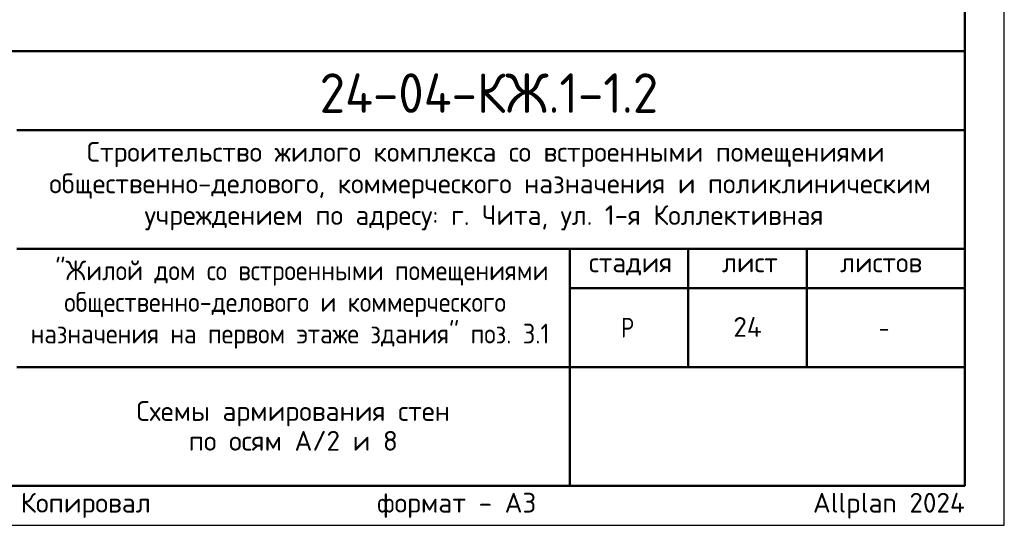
# Model space of a CAD drawing. Header units: millimetres. Extents: x 0 to 42000, y 0 to 29700.
# Tile 15 of 21: x 29538 to 42000, y 0 to 6398. Entities that reach past the tile are written whole.
import ezdxf

# ---------------------------------------------------------------- set-up
doc = ezdxf.new("R2010")
doc.units = ezdxf.units.MM
doc.layers.add('Standard', color=7, linetype='Continuous', lineweight=25)
doc.layers.add('Надписи', color=7, linetype='Continuous', lineweight=25)
doc.styles.add('ISOCPEUR', font='txt')

msp = doc.modelspace()

# ---------------------------------------------------------------- linework, layer by layer
at = {"layer": 'Standard', "color": 7, "linetype": 'Continuous', "lineweight": 50, "transparency": 33554687}
for p, q in [((23000, 6000), (41500, 6000)), ((29500, 5000), (41500, 5000)), ((29500, 3500), (41500, 3500)), ((36500, 2000), (36500, 3500)), ((38000, 2000), (38000, 3500)), ((39500, 2000), (39500, 3500)), ((36500, 3000), (41500, 3000)), ((29500, 2000), (41500, 2000)), ((36500, 500), (36500, 2000)), ((36500, 500), (36500, 2000))]:
    msp.add_line(p, q, dxfattribs=at)
at = {"layer": 'Standard', "color": 7, "linetype": 'Continuous', "lineweight": 25, "transparency": 33554687}
for p, q in [((41500, 500), (41500, 6000)), ((23000, 500), (41500, 500)), ((23000, 500), (41500, 500)), ((23000, 500), (41500, 500))]:
    msp.add_line(p, q, dxfattribs=at)
msp.add_lwpolyline([(0, 0), (42000, 0), (42000, 29700), (0, 29700), (0, 0)], close=True, dxfattribs=at)
at = {"layer": 'Standard', "color": 7, "linetype": 'Continuous', "lineweight": 50, "transparency": 33554687}
msp.add_lwpolyline([(2000, 29200), (41500, 29200), (41500, 500), (2000, 500), (2000, 29200)], close=True, dxfattribs=at)
at = {"layer": 'Standard', "color": 7, "linetype": 'Continuous', "lineweight": 13, "transparency": 33554687}
msp.add_lwpolyline([(41500, 29200), (15180, 29200), (15180, 6000), (41500, 6000), (41500, 29200)], dxfattribs=at)
at = {"layer": 'Standard', "color": 7, "linetype": 'Continuous', "lineweight": 25, "transparency": 33554687}
msp.add_lwpolyline([(41500, 6000), (23000, 6000), (23000, 500), (41500, 500), (41500, 6000)], dxfattribs=at)

# ---------------------------------------------------------------- texts
at = {"layer": 'Standard', "color": 7, "linetype": 'Continuous', "lineweight": 50, "transparency": 33554687, "insert": (33335, 5218), "char_height": 500, "width": 4831.97, "attachment_point": 7, "style": 'ISOCPEUR'}
msp.add_mtext('\\W0.94;24-04-КЖ.1-1.2', dxfattribs=at)
at = {"layer": 'Standard', "color": 7, "linetype": 'Continuous', "lineweight": 25, "transparency": 33554687, "char_height": 250, "attachment_point": 7, "style": 'ISOCPEUR'}
for s, insert, width in [('\\W0.99;Строительство жилого комплекса со встроенными помещениями', (30388, 4533), 10343.94), ('\\W0.99;общественно-делового, коммерческого назначения и поликлиническим', (29912, 4133), 11292.27), ('\\W0.99;учреждением по адресу: г. Чита, ул. 1-я Коллективная', (31119, 3733), 8881.18), ('\\W0.90;"Жилой дом со встроенными помещениями', (29989, 3033), 6132.51), ('\\W0.90;общественно-делового и коммерческого', (30102, 2633), 5904.55), ('\\W0.99;стадия    лист     листов', (36743, 3162), 4372.59), ('\\W0.90;назначения на первом этаже здания" поз. 3.1', (29676, 2233), 6756.08), ('\\W0.80;Р', (37150, 2375), 299.86), ('\\W0.78;-', (40412, 2375), 272.01)]:
    msp.add_mtext(s, dxfattribs=dict(at, insert=insert, width=width))
at = {"layer": 'Standard', "color": 7, "linetype": 'Continuous', "lineweight": 25, "transparency": 33554687, "insert": (33000, 1571), "char_height": 250, "width": 4041.88, "attachment_point": 2, "line_spacing_factor": 0.903614}
msp.add_mtext('\\A1;{\\fISOCPEUR|i0|b0;\\H250.000000;\\W1.000000;\\C7;Схемы армирования стен}\\P{\\fISOCPEUR|i0|b0;\\H250.000000;\\W1.000000;\\C7;по осям А/2 и 8}\\P', dxfattribs=at)
at = {"layer": 'Standard', "color": 8, "linetype": 'Continuous', "lineweight": 13, "transparency": 33554687, "insert": (41500, 248), "char_height": 250, "width": 11749.46, "attachment_point": 6, "style": 'ISOCPEUR'}
msp.add_mtext('\\A1;{\\fISOCPEUR|i0|b0;\\H250.000000;\\W1.000000;\\C8;Копировал                  формат - А3                      Allplan 2024}\\P', dxfattribs=at)
at = {"layer": 'Надписи', "color": 7, "linetype": 'Continuous', "lineweight": 13, "transparency": 33554687, "insert": (38750, 2510), "char_height": 250, "width": 485.29, "attachment_point": 5, "style": 'ISOCPEUR'}
msp.add_mtext('\\A1;{\\fISOCPEUR|i0|b0;\\H250.000000;\\W1.000000;\\C7;24}\\P', dxfattribs=at)

doc.saveas('drawing.dxf')
